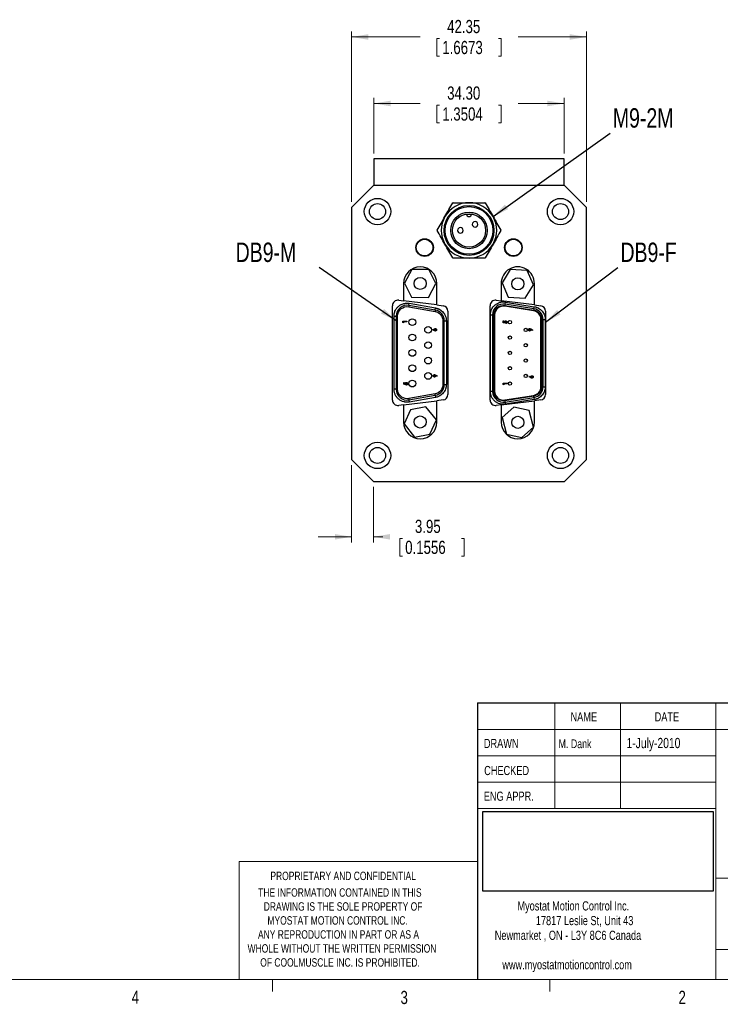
# Model space of a CAD drawing. Header units: millimetres. Extents: x 11 to 421, y 5 to 275.
# Tile 8 of 10: x 220 to 347, y 5 to 183. Entities that reach past the tile are written whole.
import ezdxf

# ---------------------------------------------------------------- set-up
doc = ezdxf.new("R2010")
doc.units = ezdxf.units.MM
doc.header["$PDSIZE"] = -1
doc.styles.add('SLDTEXTSTYLE0', font='TXT', dxfattribs={"width": 0.75})
doc.dimstyles.new('SLDDIMSTYLE0', dxfattribs={"dimtxt": 2.38125, "dimasz": 3, "dimexe": 0, "dimexo": 0.0625, "dimgap": 0.595313, "dimtad": 0, "dimrnd": 1e-09, "dimzin": 12, "dimdsep": 46, "dimtxsty": 'SLDTEXTSTYLE0', "dimsah": 1, "dimcen": 0.09, "dimadec": 0, "dimazin": 0, "dimtfac": 1, "dimtofl": 0, "dimtmove": 0, "dimatfit": 3, "dimfxl": 1, "dimtolj": 1, "dimtzin": 12, "dimarcsym": 0})
doc.dimstyles.new('SLDDIMSTYLE1', dxfattribs={"dimtxt": 2.38125, "dimasz": 3, "dimexe": 0, "dimexo": 0.0625, "dimgap": 0.595313, "dimtad": 0, "dimrnd": 1e-09, "dimzin": 4, "dimdsep": 46, "dimtxsty": 'SLDTEXTSTYLE0', "dimsah": 1, "dimcen": 0.09, "dimadec": 0, "dimazin": 0, "dimtfac": 1, "dimtofl": 0, "dimtmove": 0, "dimatfit": 3, "dimfxl": 1, "dimtolj": 1, "dimtzin": 12, "dimarcsym": 0})
doc.dimstyles.new('SLDDIMSTYLE2', dxfattribs={"dimtxt": 2.38125, "dimasz": 3, "dimexe": 0, "dimexo": 0.0625, "dimgap": 0.595313, "dimtad": 0, "dimrnd": 1e-09, "dimzin": 12, "dimdsep": 46, "dimtxsty": 'SLDTEXTSTYLE0', "dimsah": 1, "dimcen": 0.09, "dimadec": 0, "dimazin": 0, "dimtfac": 1, "dimtofl": 0, "dimtmove": 0, "dimatfit": 3, "dimfxl": 1, "dimtolj": 1, "dimtzin": 12, "dimarcsym": 0})
doc.dimstyles.new('SLDDIMSTYLE3', dxfattribs={"dimtxt": 0, "dimasz": 3, "dimexe": 0, "dimexo": 0.0625, "dimgap": 0, "dimtad": 0, "dimtih": 1, "dimtoh": 1, "dimdec": 0, "dimrnd": 1e-09, "dimzin": 0, "dimdsep": 46, "dimtxsty": 'Standard', "dimsah": 1, "dimcen": 0.09, "dimadec": 0, "dimazin": 0, "dimtfac": 3, "dimtdec": 0, "dimtofl": 0, "dimtmove": 0, "dimatfit": 3, "dimfxl": 1, "dimtolj": 1, "dimtzin": 0, "dimarcsym": 0})
picture_1 = doc.add_image_def('image1.bmp', size_in_pixel=(895, 310))

# ---------------------------------------------------------------- blocks, each defined once
blk = doc.blocks.new('SW_NOTE_0')
at = {"color": 0, "linetype": 'Continuous', "lineweight": 0, "char_height": 1.651, "attachment_point": 1, "style": 'SLDTEXTSTYLE0'}
for s, insert in [('Myostat Motion Control Inc.', (0, 2.13)), ('17817 Leslie St, Unit 43', (3.32, -0.52)), ('Newmarket , ON - L3Y 8C6 Canada', (-4.09, -3.17)), ('www.myostatmotioncontrol.com', (-2.73, -8.48))]:
    blk.add_mtext(s, dxfattribs=dict(at, insert=insert))
blk = doc.blocks.new('SW_NOTE_1')
at = {"color": 0, "linetype": 'Continuous', "lineweight": 0, "char_height": 1.524, "attachment_point": 1, "style": 'SLDTEXTSTYLE0'}
for s, insert in [('THE INFORMATION CONTAINED IN THIS', (0, 1.96)), ('DRAWING IS THE SOLE PROPERTY OF', (1, -0.56)), ('MYOSTAT MOTION CONTROL INC. ', (1.67, -3.08)), ('ANY REPRODUCTION IN PART OR AS A', (-0.04, -5.61)), ('WHOLE WITHOUT THE WRITTEN PERMISSION', (-1.91, -8.13)), ('OF COOLMUSCLE INC. IS PROHIBITED.', (0.37, -10.66))]:
    blk.add_mtext(s, dxfattribs=dict(at, insert=insert))
blk = doc.blocks.new('*D8')
at = {"color": 7, "linetype": 'Continuous', "lineweight": 0}
for p, q in [((280.2, 102.78), (280.2, 88.83)), ((284.15, 98.83), (284.15, 88.83)), ((280.2, 89.83), (274.2, 89.83)), ((284.15, 89.83), (285.86, 89.83)), ((288.9, 89.55), (288.9, 86.33)), ((288.9, 89.55), (289.38, 89.55)), ((300.5, 89.55), (300.02, 89.55)), ((300.5, 89.55), (300.5, 86.33)), ((288.9, 86.33), (289.38, 86.33)), ((300.5, 86.33), (300.02, 86.33))]:
    blk.add_line(p, q, dxfattribs=at)
for points in [[(280.2, 89.83), (277.2, 90.33), (277.2, 89.33)], [(284.15, 89.83), (287.15, 89.33), (287.15, 90.33)]]:
    blk.add_solid(points, dxfattribs=at)
at = {"color": 7, "linetype": 'Continuous', "lineweight": 0, "char_height": 2.381, "attachment_point": 1, "style": 'SLDTEXTSTYLE0'}
for s, insert in [('3.95', (291.62, 92.9)), ('0.1556', (289.86, 89.12))]:
    blk.add_mtext(s, dxfattribs=dict(at, insert=insert))
blk = doc.blocks.new('*D9')
at = {"color": 7, "linetype": 'Continuous', "lineweight": 0}
for p, q in [((284.22, 159), (284.22, 169)), ((318.52, 159), (318.52, 169)), ((284.22, 168), (292.55, 168)), ((295.59, 167.72), (295.59, 164.51)), ((295.59, 167.72), (296.07, 167.72)), ((307.19, 167.72), (306.71, 167.72)), ((307.19, 167.72), (307.19, 164.51)), ((318.52, 168), (310.23, 168)), ((295.59, 164.51), (296.07, 164.51)), ((307.19, 164.51), (306.71, 164.51))]:
    blk.add_line(p, q, dxfattribs=at)
for points in [[(284.22, 168), (287.22, 167.5), (287.22, 168.5)], [(318.52, 168), (315.52, 168.5), (315.52, 167.5)]]:
    blk.add_solid(points, dxfattribs=at)
at = {"color": 7, "linetype": 'Continuous', "lineweight": 0, "char_height": 2.381, "attachment_point": 1, "style": 'SLDTEXTSTYLE0'}
for s, insert in [('34.30', (297.43, 171.07)), ('1.3504', (296.55, 167.29))]:
    blk.add_mtext(s, dxfattribs=dict(at, insert=insert))
blk = doc.blocks.new('*D10')
at = {"color": 7, "linetype": 'Continuous', "lineweight": 0}
for p, q in [((280.2, 150.23), (280.2, 181)), ((280.2, 180), (292.55, 180)), ((295.59, 179.72), (295.59, 176.51)), ((295.59, 179.72), (296.07, 179.72)), ((307.19, 179.72), (306.71, 179.72)), ((307.19, 179.72), (307.19, 176.51)), ((322.54, 180), (310.23, 180)), ((322.54, 150.23), (322.54, 181)), ((295.59, 176.51), (296.07, 176.51)), ((307.19, 176.51), (306.71, 176.51))]:
    blk.add_line(p, q, dxfattribs=at)
for points in [[(280.2, 180), (283.2, 179.5), (283.2, 180.5)], [(322.54, 180), (319.54, 180.5), (319.54, 179.5)]]:
    blk.add_solid(points, dxfattribs=at)
at = {"color": 7, "linetype": 'Continuous', "lineweight": 0, "char_height": 2.381, "attachment_point": 1, "style": 'SLDTEXTSTYLE0'}
for s, insert in [('42.35', (297.43, 183.07)), ('1.6673', (296.55, 179.29))]:
    blk.add_mtext(s, dxfattribs=dict(at, insert=insert))

msp = doc.modelspace()

# ---------------------------------------------------------------- linework, layer by layer
at = {"color": 7, "linetype": 'Continuous', "lineweight": 30}
for p, q in [((318.52, 158.004), (284.22, 158.004)), ((284.22, 158.004), (284.22, 153.179)), ((318.52, 153.179), (318.52, 158.004)), ((284.148, 153.179), (280.196, 149.227)), ((318.593, 153.179), (284.148, 153.179)), ((322.545, 149.227), (318.593, 153.179)), ((280.196, 149.227), (280.196, 103.782)), ((322.545, 103.782), (322.545, 149.227)), ((291.055, 138.056), (289.764, 135.564)), ((294.125, 138.032), (291.055, 138.056)), ((295.377, 135.521), (294.125, 138.032)), ((308.82, 138.072), (307.371, 135.668)), ((311.881, 137.851), (308.82, 138.072)), ((312.97, 135.264), (311.881, 137.851)), ((289.57, 135.504), (289.57, 132.405)), ((289.764, 135.564), (291.016, 133.053)), ((294.085, 133.029), (295.377, 135.521)), ((295.57, 131.655), (295.57, 135.504)), ((307.17, 135.504), (307.17, 132.405)), ((307.371, 135.668), (308.46, 133.081)), ((311.521, 132.86), (312.97, 135.264)), ((313.17, 131.655), (313.17, 135.504)), ((287.57, 114.507), (287.57, 131.522)), ((288.694, 132.514), (289.57, 132.405)), ((295.57, 131.655), (289.57, 132.405)), ((290.535, 131.574), (290.491, 131.324)), ((290.535, 131.574), (290.602, 131.95)), ((295.285, 130.736), (290.535, 131.574)), ((290.602, 131.95), (295.351, 131.111)), ((291.016, 133.053), (294.085, 133.029)), ((295.57, 131.655), (296.694, 131.514)), ((305.17, 114.507), (305.17, 131.522)), ((306.294, 132.514), (307.17, 132.405)), ((313.17, 131.655), (307.17, 132.405)), ((307.878, 131.804), (307.837, 131.553)), ((307.837, 131.553), (313.044, 130.715)), ((307.878, 131.804), (307.938, 132.18)), ((313.085, 130.966), (307.878, 131.804)), ((307.938, 132.18), (313.145, 131.342)), ((308.46, 133.081), (311.521, 132.86)), ((313.17, 131.655), (314.294, 131.514)), ((290.491, 131.324), (295.241, 130.486)), ((295.285, 130.736), (295.241, 130.486)), ((295.285, 130.736), (295.351, 131.111)), ((297.57, 130.522), (297.57, 115.507)), ((305.23, 129.873), (305.611, 129.873)), ((305.23, 116.066), (305.23, 129.873)), ((305.611, 129.873), (305.611, 116.066)), ((305.865, 129.873), (305.611, 129.873)), ((305.865, 116.066), (305.865, 129.873)), ((305.992, 129.873), (305.992, 116.066)), ((313.024, 130.59), (307.817, 131.428)), ((313.085, 130.966), (313.044, 130.715)), ((313.085, 130.966), (313.145, 131.342)), ((315.17, 130.522), (315.17, 115.507)), ((287.859, 129.648), (288.24, 129.648)), ((287.859, 116.443), (287.859, 129.648)), ((288.24, 129.648), (288.24, 116.443)), ((288.494, 129.648), (288.24, 129.648)), ((288.494, 116.443), (288.494, 129.648)), ((289.431, 128.517), (289.431, 128.713)), ((289.431, 128.713), (290.139, 128.713)), ((289.549, 128.441), (289.431, 128.517)), ((290.139, 128.586), (289.549, 128.586)), ((289.549, 128.586), (289.549, 128.441)), ((290.139, 128.713), (290.139, 128.586)), ((296.647, 128.81), (296.647, 117.281)), ((296.901, 128.81), (296.647, 128.81)), ((296.901, 117.281), (296.901, 128.81)), ((296.901, 128.81), (297.282, 128.81)), ((297.282, 128.81), (297.282, 117.281)), ((307.512, 128.441), (307.512, 128.765)), ((307.512, 128.765), (307.63, 128.765)), ((307.907, 128.357), (307.512, 128.441)), ((307.63, 128.765), (307.63, 128.542)), ((307.63, 128.542), (307.765, 128.514)), ((307.932, 128.464), (307.907, 128.357)), ((308.051, 128.299), (308.051, 128.445)), ((314.349, 116.904), (314.349, 129.035)), ((314.476, 129.035), (314.476, 116.904)), ((314.73, 129.035), (314.476, 129.035)), ((314.73, 116.904), (314.73, 129.035)), ((314.73, 129.035), (315.111, 129.035)), ((315.111, 129.035), (315.111, 116.904)), ((294.785, 127.187), (294.842, 127.299)), ((295.139, 127.007), (294.785, 127.187)), ((294.842, 127.299), (295.085, 127.176)), ((312.491, 127.339), (312.848, 127.158)), ((312.79, 127.045), (312.546, 127.169)), ((312.848, 127.158), (312.79, 127.045)), ((295.293, 119.032), (295.647, 118.852)), ((289.588, 117.342), (289.588, 117.664)), ((289.588, 117.664), (289.706, 117.664)), ((289.981, 117.259), (289.588, 117.342)), ((289.706, 117.664), (289.706, 117.443)), ((289.706, 117.443), (289.84, 117.415)), ((290.005, 117.366), (289.981, 117.259)), ((290.123, 117.201), (290.123, 117.347)), ((295.59, 118.739), (295.348, 118.863)), ((295.647, 118.852), (295.59, 118.739)), ((296.901, 117.281), (296.647, 117.281)), ((296.901, 117.281), (297.282, 117.281)), ((307.512, 117.329), (307.512, 117.527)), ((307.512, 117.527), (308.224, 117.527)), ((307.63, 117.253), (307.512, 117.329)), ((308.224, 117.399), (307.63, 117.399)), ((307.63, 117.399), (307.63, 117.253)), ((308.224, 117.527), (308.224, 117.399)), ((312.199, 118.682), (312.256, 118.796)), ((312.554, 118.501), (312.199, 118.682)), ((312.256, 118.796), (312.5, 118.671)), ((288.24, 116.443), (287.859, 116.443)), ((288.24, 116.443), (288.494, 116.443)), ((295.241, 115.605), (290.491, 114.767)), ((295.285, 115.355), (295.241, 115.605)), ((305.611, 116.066), (305.23, 116.066)), ((305.611, 116.066), (305.865, 116.066)), ((314.73, 116.904), (314.476, 116.904)), ((314.73, 116.904), (315.111, 116.904)), ((289.57, 113.624), (295.57, 114.374)), ((290.491, 114.767), (290.535, 114.517)), ((290.535, 114.517), (295.285, 115.355)), ((290.535, 114.517), (290.602, 114.142)), ((295.351, 114.98), (290.602, 114.142)), ((295.285, 115.355), (295.351, 114.98)), ((296.694, 114.514), (295.57, 114.374)), ((295.57, 110.514), (295.57, 114.374)), ((307.17, 113.624), (313.17, 114.374)), ((307.817, 114.511), (313.024, 115.35)), ((313.044, 115.224), (307.837, 114.386)), ((307.837, 114.386), (307.878, 114.135)), ((307.878, 114.135), (313.085, 114.973)), ((307.878, 114.135), (307.938, 113.759)), ((313.145, 114.597), (307.938, 113.759)), ((313.085, 114.973), (313.044, 115.224)), ((313.085, 114.973), (313.145, 114.597)), ((314.294, 114.514), (313.17, 114.374)), ((313.17, 110.514), (313.17, 114.374)), ((289.57, 113.624), (288.694, 113.514)), ((289.57, 113.624), (289.57, 110.514)), ((290.826, 112.747), (289.657, 110.196)), ((293.576, 113.306), (290.826, 112.747)), ((295.484, 110.902), (293.576, 113.306)), ((307.17, 113.624), (306.294, 113.514)), ((307.17, 113.624), (307.17, 110.514)), ((309.468, 113.19), (307.364, 111.332)), ((312.208, 112.585), (309.468, 113.19)), ((312.977, 109.613), (312.208, 112.585)), ((289.657, 110.196), (291.565, 107.792)), ((294.315, 108.35), (295.484, 110.902)), ((307.364, 111.332), (308.132, 108.361)), ((308.132, 108.361), (310.873, 107.755)), ((310.873, 107.755), (312.977, 109.613)), ((291.565, 107.792), (294.315, 108.35)), ((280.196, 103.782), (284.148, 99.83)), ((318.593, 99.83), (322.545, 103.782)), ((284.148, 99.83), (318.593, 99.83)), ((302.919, 59.853), (415.957, 59.853)), ((302.919, 59.853), (302.919, 9.959))]:
    msp.add_line(p, q, dxfattribs=at)
at = {"color": 7, "linetype": 'Continuous', "lineweight": 0}
for p, q in [((316.817, 59.853), (316.817, 40.803)), ((328.717, 59.853), (328.717, 40.803)), ((345.885, 59.853), (345.885, 9.959)), ((302.919, 55.091), (415.957, 55.091)), ((302.919, 50.328), (345.885, 50.328)), ((302.919, 45.566), (345.885, 45.566)), ((345.885, 40.803), (302.919, 40.803)), ((259.953, 31.278), (259.953, 9.959)), ((302.919, 31.278), (259.953, 31.278)), ((345.885, 28.243), (415.957, 28.243)), ((345.885, 15.366), (415.957, 15.366)), ((415.957, 9.959), (15.907, 9.959)), ((265.932, 9.959), (265.932, 7.805)), ((315.938, 9.959), (315.938, 7.805))]:
    msp.add_line(p, q, dxfattribs=at)
at = {"color": 7, "linetype": 'Continuous', "lineweight": 30}
for centre, radius in [((284.87, 148.504), 2.375), ((284.87, 148.504), 1.45), ((301.37, 145.104), 4.5), ((301.37, 145.104), 4.3), ((317.87, 148.504), 2.375), ((317.87, 148.504), 1.45), ((301.37, 145.104), 3.3), ((301.37, 145.104), 3), ((293.37, 142.004), 1.587), ((293.37, 142.004), 1.5), ((309.37, 142.004), 1.588), ((309.37, 142.004), 1.5), ((292.57, 135.543), 1.092), ((310.17, 135.466), 1.092), ((291.148, 128.545), 0.61), ((308.748, 128.545), 0.305), ((291.148, 125.776), 0.61), ((293.993, 127.161), 0.61), ((311.593, 127.161), 0.305), ((293.993, 124.392), 0.61), ((308.748, 125.776), 0.305), ((311.593, 124.392), 0.305), ((291.148, 123.008), 0.61), ((308.748, 123.008), 0.305), ((291.148, 120.239), 0.61), ((293.993, 121.623), 0.61), ((311.593, 121.623), 0.305), ((293.993, 118.855), 0.61), ((308.748, 120.239), 0.305), ((311.593, 118.855), 0.305), ((291.148, 117.47), 0.61), ((308.748, 117.47), 0.305), ((292.57, 110.549), 1.092), ((310.17, 110.473), 1.092), ((284.87, 104.504), 2.375), ((317.87, 104.504), 2.375), ((284.87, 104.504), 1.45), ((317.87, 104.504), 1.45)]:
    msp.add_circle(centre, radius, dxfattribs=at)
for centre, radius, start, end in [((301.37, 145.104), 5, 90, 150), ((301.37, 145.104), 5.75, 119.59185, 120.40815), ((301.37, 145.104), 5, 30, 90), ((301.37, 145.104), 5.75, 59.59185, 60.40815), ((301.37, 145.104), 5, 150, 210), ((301.37, 148.104), 0.5, 195.30094, 270), ((301.37, 148.104), 0.5, 270, 344.69906), ((301.37, 145.104), 5, 330, 30), ((302.46, 146.194), 0.5, 90, 270), ((302.46, 146.194), 0.5, 270, 90), ((301.37, 145.104), 5.75, 179.59185, 180.40815), ((299.82, 145.104), 0.5, 90, 270), ((299.82, 145.104), 0.5, 270, 90), ((301.37, 145.104), 5.75, 359.59185, 0.40815), ((301.37, 145.104), 5, 210, 270), ((301.37, 145.104), 5, 270, 330), ((301.37, 145.104), 5.75, 239.59185, 240.40815), ((301.37, 145.104), 5.75, 299.59185, 300.40815), ((292.57, 135.504), 3, 0, 180), ((310.17, 135.535), 3, 359.41227, 180.58773), ((288.57, 131.522), 1, 82.87498, 180), ((290.195, 129.648), 1.956, 79.99202, 180), ((296.57, 130.522), 1, 0, 82.87498), ((306.17, 131.522), 1, 82.87498, 180), ((307.567, 129.873), 1.956, 80.85523, 180), ((307.567, 129.873), 1.575, 80.85523, 180), ((314.17, 130.522), 1, 0, 82.87498), ((294.945, 128.81), 1.956, 0, 79.99202), ((312.774, 129.035), 1.575, 0, 80.85523), ((312.774, 129.035), 1.956, 0, 80.85523), ((294.945, 117.281), 1.956, 280.00798, 0), ((290.195, 116.443), 1.956, 180, 280.00798), ((296.57, 115.507), 1, 277.12502, 0), ((307.567, 116.066), 1.956, 180, 279.14477), ((307.567, 116.066), 1.575, 180, 279.14477), ((312.774, 116.904), 1.575, 279.14477, 0), ((312.774, 116.904), 1.956, 279.14477, 0), ((314.17, 115.507), 1, 277.12502, 360), ((288.57, 114.507), 1, 180, 277.12502), ((306.17, 114.507), 1, 180, 277.12502), ((292.57, 110.514), 3, 180, 0), ((310.17, 110.514), 3, 180, 0)]:
    msp.add_arc(centre, radius, start, end, dxfattribs=at)
for points in [[(297.04, 147.604), (297.524, 148.443), (297.996, 149.26), (298.46, 150.063)], [(298.531, 150.104), (299.459, 150.104), (300.402, 150.104), (301.37, 150.104)], [(301.37, 150.104), (302.339, 150.104), (303.282, 150.104), (304.21, 150.104)], [(304.281, 150.063), (304.745, 149.26), (305.216, 148.443), (305.7, 147.604)], [(295.62, 145.145), (296.085, 145.949), (296.556, 146.766), (297.04, 147.604)], [(300.772, 148.044), (300.796, 148.049), (300.849, 148.04), (300.881, 147.997), (300.888, 147.972)], [(305.7, 147.604), (306.185, 146.766), (306.656, 145.949), (307.12, 145.145)], [(297.04, 142.604), (296.556, 143.443), (296.085, 144.26), (295.62, 145.063)], [(307.12, 145.063), (306.656, 144.26), (306.185, 143.443), (305.7, 142.604)], [(298.46, 140.145), (297.996, 140.949), (297.524, 141.766), (297.04, 142.604)], [(305.7, 142.604), (305.216, 141.766), (304.745, 140.949), (304.281, 140.145)], [(301.37, 140.104), (300.402, 140.104), (299.459, 140.104), (298.531, 140.104)], [(304.21, 140.104), (303.282, 140.104), (302.339, 140.104), (301.37, 140.104)], [(307.567, 132.21), (307.629, 132.208), (307.753, 132.206), (307.877, 132.189), (307.938, 132.18)], [(290.491, 114.767), (290.394, 114.75), (290.295, 114.741), (290.195, 114.741)], [(307.837, 114.386), (307.748, 114.372), (307.657, 114.364), (307.567, 114.364)]]:
    msp.add_open_spline(points, degree=3, dxfattribs=at)
for points, knots in [([(300.888, 147.972), (300.888, 147.972), (300.913, 147.978), (301.001, 147.993), (301.061, 148.002), (301.176, 148.014), (301.225, 148.017), (301.306, 148.02), (301.338, 148.021), (301.417, 148.021), (301.463, 148.02), (301.58, 148.013), (301.646, 148.006), (301.786, 147.987), (301.841, 147.975), (301.852, 147.973), (301.853, 147.972), (301.853, 147.972)], [0, 0, 0, 0, 0.03258322, 0.03258322, 0.061954, 0.061954, 0.08031074, 0.08031074, 0.0917837, 0.0917837, 0.10856751, 0.10856751, 0.1354216, 0.1354216, 0.17838815, 0.17838815, 0.18356741, 0.18356741, 0.18356741, 0.18356741]), ([(301.969, 148.044), (301.944, 148.049), (301.918, 148.044), (301.875, 148.018), (301.859, 147.997), (301.853, 147.972)], [0, 0, 0, 0, 0.5, 0.5, 1, 1, 1, 1]), ([(287.859, 129.648), (287.86, 129.698), (287.861, 129.796), (287.876, 129.942), (287.898, 130.087), (287.93, 130.229), (287.971, 130.37), (288.058, 130.612), (288.228, 130.941), (288.532, 131.312), (288.903, 131.616), (289.275, 131.808), (289.612, 131.918), (289.902, 131.975), (290.097, 131.982), (290.195, 131.985)], [0, 0, 0, 0, 0.040319, 0.0803118, 0.1201364, 0.1599526, 0.1999204, 0.2401978, 0.3700546, 0.5000576, 0.6299144, 0.7599174, 0.8400618, 0.9196625, 1, 1, 1, 1]), ([(290.195, 131.985), (290.241, 131.984), (290.331, 131.983), (290.467, 131.971), (290.557, 131.957), (290.602, 131.95)], [0, 0, 0, 0, 0.333518, 0.666482, 1, 1, 1, 1]), ([(305.23, 129.873), (305.231, 129.922), (305.233, 130.02), (305.247, 130.167), (305.27, 130.311), (305.302, 130.454), (305.343, 130.595), (305.43, 130.837), (305.599, 131.165), (305.903, 131.536), (306.274, 131.84), (306.646, 132.032), (306.984, 132.142), (307.273, 132.199), (307.469, 132.206), (307.567, 132.21)], [0, 0, 0, 0, 0.04031898, 0.08031184, 0.12013645, 0.15995264, 0.19992038, 0.24019782, 0.37005464, 0.50005756, 0.62991444, 0.75991742, 0.84006177, 0.9196625, 1, 1, 1, 1]), ([(305.865, 129.873), (305.865, 130.371), (306.084, 130.845), (306.843, 131.492), (307.345, 131.632), (307.837, 131.553)], [0, 0, 0, 0, 0.5, 0.5, 1, 1, 1, 1]), ([(288.494, 129.648), (288.494, 130.151), (288.716, 130.629), (289.487, 131.275), (289.996, 131.412), (290.491, 131.324)], [0, 0, 0, 0, 0.5, 0.5, 1, 1, 1, 1]), ([(295.241, 130.486), (295.635, 130.416), (295.992, 130.21), (296.506, 129.597), (296.647, 129.21), (296.647, 128.81)], [0, 0, 0, 0, 0.5, 0.5, 1, 1, 1, 1]), ([(295.351, 131.111), (295.403, 131.101), (295.507, 131.081), (295.659, 131.037), (295.807, 130.984), (295.952, 130.921), (296.17, 130.808), (296.446, 130.618), (296.745, 130.32), (296.987, 129.974), (297.14, 129.637), (297.228, 129.334), (297.274, 129.074), (297.279, 128.898), (297.282, 128.81)], [0, 0, 0, 0, 0.0487127, 0.0970775, 0.1453163, 0.1936528, 0.2423092, 0.3710949, 0.5000395, 0.6288252, 0.75777, 0.8385776, 0.9189756, 1, 1, 1, 1]), ([(313.044, 130.715), (313.444, 130.651), (313.807, 130.446), (314.332, 129.83), (314.476, 129.439), (314.476, 129.035)], [0, 0, 0, 0, 0.5, 0.5, 1, 1, 1, 1]), ([(313.145, 131.342), (313.198, 131.332), (313.303, 131.313), (313.457, 131.271), (313.607, 131.22), (313.754, 131.158), (313.976, 131.046), (314.257, 130.858), (314.562, 130.558), (314.809, 130.21), (314.966, 129.87), (315.055, 129.564), (315.102, 129.301), (315.108, 129.124), (315.111, 129.035)], [0, 0, 0, 0, 0.0486821, 0.0970101, 0.1452101, 0.1935102, 0.2421372, 0.3710104, 0.5000403, 0.6289136, 0.7579436, 0.8386985, 0.9190318, 1, 1, 1, 1]), ([(307.758, 128.558), (307.758, 128.566), (307.759, 128.581), (307.762, 128.603), (307.767, 128.623), (307.774, 128.643), (307.784, 128.662), (307.795, 128.68), (307.809, 128.697), (307.824, 128.713), (307.841, 128.727), (307.86, 128.74), (307.879, 128.751), (307.9, 128.759), (307.922, 128.766), (307.945, 128.771), (307.969, 128.774), (307.986, 128.774), (307.994, 128.774)], [0, 0, 0, 0, 0.0634005, 0.1249764, 0.1844922, 0.2434736, 0.3022637, 0.3613836, 0.4214818, 0.4834545, 0.5459361, 0.6081427, 0.6698203, 0.7323323, 0.7960922, 0.8616427, 0.9294352, 1, 1, 1, 1]), ([(307.765, 128.514), (307.764, 128.518), (307.762, 128.525), (307.76, 128.537), (307.758, 128.548), (307.758, 128.555), (307.758, 128.558)], [0, 0, 0, 0, 0.2636542, 0.5199803, 0.7671028, 1, 1, 1, 1]), ([(307.999, 128.646), (307.995, 128.646), (307.987, 128.646), (307.975, 128.645), (307.964, 128.642), (307.954, 128.639), (307.944, 128.635), (307.935, 128.63), (307.926, 128.625), (307.918, 128.618), (307.91, 128.611), (307.904, 128.603), (307.898, 128.595), (307.894, 128.586), (307.89, 128.577), (307.888, 128.568), (307.886, 128.558), (307.886, 128.552), (307.886, 128.548)], [0, 0, 0, 0, 0.0728906, 0.1418833, 0.2092821, 0.2746226, 0.3384392, 0.4013049, 0.4650062, 0.5283201, 0.5907403, 0.6509809, 0.7096903, 0.7672118, 0.824188, 0.8817668, 0.9399547, 1, 1, 1, 1]), ([(307.886, 128.548), (307.886, 128.545), (307.886, 128.538), (307.889, 128.527), (307.892, 128.516), (307.897, 128.506), (307.904, 128.495), (307.912, 128.485), (307.921, 128.474), (307.928, 128.468), (307.932, 128.464)], [0, 0, 0, 0, 0.1103603, 0.2211858, 0.3343638, 0.4529766, 0.5772343, 0.7088043, 0.8493551, 1, 1, 1, 1]), ([(307.994, 128.774), (308.003, 128.774), (308.02, 128.773), (308.044, 128.77), (308.068, 128.765), (308.091, 128.757), (308.112, 128.747), (308.133, 128.735), (308.153, 128.721), (308.171, 128.705), (308.188, 128.687), (308.202, 128.669), (308.215, 128.649), (308.225, 128.628), (308.233, 128.606), (308.238, 128.584), (308.242, 128.56), (308.242, 128.544), (308.242, 128.536)], [0, 0, 0, 0, 0.0667554, 0.1317279, 0.1948101, 0.2568986, 0.3187509, 0.3803513, 0.4433244, 0.5074627, 0.5715057, 0.6333613, 0.6939415, 0.7539288, 0.8138015, 0.8745236, 0.936222, 1, 1, 1, 1]), ([(308.114, 128.543), (308.114, 128.547), (308.114, 128.554), (308.113, 128.564), (308.11, 128.574), (308.106, 128.583), (308.102, 128.592), (308.096, 128.6), (308.09, 128.609), (308.082, 128.616), (308.074, 128.623), (308.065, 128.629), (308.055, 128.635), (308.045, 128.639), (308.034, 128.642), (308.023, 128.645), (308.011, 128.646), (308.003, 128.646), (307.999, 128.646)], [0, 0, 0, 0, 0.0611793, 0.1203714, 0.1784417, 0.2359341, 0.2942679, 0.3526543, 0.4131221, 0.4755858, 0.5389001, 0.601869, 0.6643327, 0.727647, 0.7924087, 0.8591195, 0.9281351, 1, 1, 1, 1]), ([(308.051, 128.445), (308.056, 128.448), (308.065, 128.453), (308.078, 128.463), (308.089, 128.474), (308.099, 128.486), (308.106, 128.5), (308.111, 128.513), (308.114, 128.528), (308.114, 128.538), (308.114, 128.543)], [0, 0, 0, 0, 0.1381138, 0.2684084, 0.3941909, 0.5170923, 0.6374932, 0.7570042, 0.8772941, 1, 1, 1, 1]), ([(308.242, 128.536), (308.242, 128.529), (308.242, 128.514), (308.24, 128.493), (308.236, 128.473), (308.23, 128.453), (308.223, 128.434), (308.214, 128.416), (308.203, 128.399), (308.191, 128.383), (308.178, 128.367), (308.163, 128.353), (308.147, 128.341), (308.13, 128.33), (308.112, 128.32), (308.093, 128.311), (308.072, 128.304), (308.058, 128.301), (308.051, 128.299)], [0, 0, 0, 0, 0.0659348, 0.1300373, 0.1923621, 0.2538195, 0.3141994, 0.3746699, 0.4351541, 0.4964787, 0.5578093, 0.6190309, 0.6796912, 0.7409613, 0.8033753, 0.8668177, 0.932318, 1, 1, 1, 1]), ([(295.085, 127.176), (295.085, 127.183), (295.085, 127.198), (295.088, 127.219), (295.093, 127.239), (295.1, 127.258), (295.11, 127.277), (295.121, 127.295), (295.134, 127.311), (295.149, 127.327), (295.165, 127.342), (295.183, 127.355), (295.202, 127.366), (295.221, 127.374), (295.242, 127.381), (295.263, 127.386), (295.286, 127.389), (295.301, 127.389), (295.309, 127.389)], [0, 0, 0, 0, 0.0633288, 0.1247364, 0.1849157, 0.2443004, 0.3038256, 0.364353, 0.4260731, 0.4897209, 0.5537559, 0.6164581, 0.6783189, 0.7403009, 0.8026563, 0.8667321, 0.9321567, 1, 1, 1, 1]), ([(295.308, 126.954), (295.303, 126.954), (295.291, 126.954), (295.275, 126.956), (295.258, 126.959), (295.244, 126.962), (295.232, 126.966), (295.222, 126.969), (295.211, 126.974), (295.199, 126.979), (295.185, 126.985), (295.171, 126.992), (295.155, 126.999), (295.144, 127.004), (295.139, 127.007)], [0, 0, 0, 0, 0.0925378, 0.1855908, 0.2795525, 0.3756023, 0.4276167, 0.4871169, 0.5541989, 0.628624, 0.7096876, 0.7991807, 0.8953573, 1, 1, 1, 1]), ([(295.203, 127.17), (295.203, 127.176), (295.204, 127.189), (295.209, 127.206), (295.218, 127.222), (295.231, 127.236), (295.246, 127.248), (295.263, 127.256), (295.282, 127.261), (295.295, 127.262), (295.302, 127.262)], [0, 0, 0, 0, 0.126068, 0.2467009, 0.3650225, 0.4891426, 0.6141509, 0.7377748, 0.8645963, 1, 1, 1, 1]), ([(295.302, 127.081), (295.295, 127.081), (295.282, 127.082), (295.263, 127.086), (295.246, 127.095), (295.231, 127.106), (295.218, 127.119), (295.209, 127.135), (295.204, 127.152), (295.203, 127.164), (295.203, 127.17)], [0, 0, 0, 0, 0.1378555, 0.2670445, 0.3921342, 0.5183261, 0.6426376, 0.7598569, 0.8772819, 1, 1, 1, 1]), ([(295.302, 127.262), (295.309, 127.262), (295.322, 127.261), (295.342, 127.256), (295.359, 127.248), (295.374, 127.236), (295.387, 127.222), (295.396, 127.206), (295.401, 127.188), (295.402, 127.176), (295.402, 127.17)], [0, 0, 0, 0, 0.1378184, 0.2665701, 0.3923614, 0.519475, 0.6439475, 0.7623994, 0.8788478, 1, 1, 1, 1]), ([(295.402, 127.17), (295.402, 127.164), (295.401, 127.153), (295.396, 127.136), (295.386, 127.121), (295.374, 127.107), (295.359, 127.095), (295.341, 127.087), (295.322, 127.082), (295.309, 127.081), (295.302, 127.081)], [0, 0, 0, 0, 0.1165653, 0.2307325, 0.3491875, 0.4756652, 0.6050744, 0.7329715, 0.862715, 1, 1, 1, 1]), ([(295.53, 127.173), (295.529, 127.165), (295.529, 127.15), (295.526, 127.128), (295.52, 127.107), (295.513, 127.086), (295.504, 127.067), (295.492, 127.049), (295.478, 127.032), (295.463, 127.016), (295.445, 127.002), (295.428, 126.989), (295.409, 126.978), (295.39, 126.969), (295.371, 126.962), (295.35, 126.957), (295.329, 126.954), (295.315, 126.954), (295.308, 126.954)], [0, 0, 0, 0, 0.0664859, 0.1307356, 0.1932868, 0.2552914, 0.3165376, 0.3788667, 0.4418772, 0.5071175, 0.5722714, 0.6354271, 0.6968173, 0.7573566, 0.8172651, 0.8771343, 0.9380198, 1, 1, 1, 1]), ([(295.309, 127.389), (295.317, 127.389), (295.332, 127.389), (295.353, 127.386), (295.374, 127.381), (295.394, 127.374), (295.414, 127.365), (295.432, 127.354), (295.449, 127.341), (295.466, 127.326), (295.481, 127.31), (295.494, 127.293), (295.505, 127.275), (295.514, 127.256), (295.521, 127.236), (295.526, 127.216), (295.529, 127.194), (295.529, 127.18), (295.53, 127.173)], [0, 0, 0, 0, 0.0656209, 0.1297044, 0.1920084, 0.2531654, 0.31459, 0.3765328, 0.4392867, 0.5037985, 0.568284, 0.6306289, 0.6915128, 0.7519976, 0.8123769, 0.8735769, 0.9360267, 1, 1, 1, 1]), ([(312.099, 127.173), (312.099, 127.18), (312.099, 127.196), (312.102, 127.218), (312.108, 127.239), (312.115, 127.259), (312.125, 127.279), (312.136, 127.297), (312.15, 127.314), (312.166, 127.33), (312.183, 127.345), (312.201, 127.358), (312.219, 127.369), (312.239, 127.378), (312.258, 127.385), (312.279, 127.389), (312.3, 127.393), (312.314, 127.393), (312.322, 127.393)], [0, 0, 0, 0, 0.0664266, 0.130619, 0.1931144, 0.254924, 0.3162977, 0.3785712, 0.4415255, 0.5067076, 0.5714919, 0.6345913, 0.69628, 0.7567654, 0.8166204, 0.8768347, 0.9376659, 1, 1, 1, 1]), ([(312.321, 126.955), (312.313, 126.955), (312.298, 126.955), (312.276, 126.958), (312.255, 126.963), (312.234, 126.97), (312.215, 126.979), (312.197, 126.99), (312.179, 127.003), (312.163, 127.018), (312.148, 127.034), (312.135, 127.052), (312.124, 127.07), (312.114, 127.089), (312.107, 127.109), (312.102, 127.129), (312.099, 127.151), (312.099, 127.165), (312.099, 127.173)], [0, 0, 0, 0, 0.0659712, 0.1299948, 0.1922406, 0.2541187, 0.3151129, 0.3767877, 0.439483, 0.5039346, 0.5683598, 0.6309739, 0.691801, 0.7522292, 0.8125521, 0.873695, 0.9360864, 1, 1, 1, 1]), ([(312.226, 127.175), (312.227, 127.181), (312.227, 127.193), (312.233, 127.209), (312.243, 127.225), (312.255, 127.239), (312.271, 127.25), (312.288, 127.259), (312.307, 127.264), (312.321, 127.265), (312.328, 127.265)], [0, 0, 0, 0, 0.1163815, 0.2303686, 0.3486367, 0.4742112, 0.6034162, 0.7315302, 0.8619862, 1, 1, 1, 1]), ([(312.327, 127.082), (312.321, 127.083), (312.307, 127.083), (312.288, 127.089), (312.27, 127.097), (312.255, 127.109), (312.242, 127.123), (312.233, 127.139), (312.227, 127.157), (312.227, 127.169), (312.226, 127.175)], [0, 0, 0, 0, 0.1362012, 0.2651853, 0.3903629, 0.517706, 0.6430235, 0.7616892, 0.8786291, 1, 1, 1, 1]), ([(312.546, 127.169), (312.546, 127.162), (312.546, 127.148), (312.543, 127.126), (312.537, 127.106), (312.53, 127.086), (312.521, 127.068), (312.51, 127.05), (312.497, 127.033), (312.482, 127.017), (312.465, 127.002), (312.447, 126.99), (312.429, 126.979), (312.409, 126.97), (312.388, 126.963), (312.367, 126.958), (312.344, 126.955), (312.328, 126.955), (312.321, 126.955)], [0, 0, 0, 0, 0.063396, 0.1244617, 0.1847049, 0.2441526, 0.303741, 0.3643326, 0.4258646, 0.4895799, 0.5536829, 0.6164516, 0.6783781, 0.7404259, 0.8028475, 0.8665907, 0.9320847, 1, 1, 1, 1]), ([(312.322, 127.393), (312.327, 127.393), (312.338, 127.393), (312.355, 127.391), (312.372, 127.388), (312.386, 127.384), (312.398, 127.381), (312.408, 127.377), (312.419, 127.373), (312.431, 127.368), (312.445, 127.362), (312.459, 127.355), (312.475, 127.348), (312.486, 127.342), (312.491, 127.339)], [0, 0, 0, 0, 0.0920943, 0.1854987, 0.2798152, 0.3754574, 0.4269091, 0.486634, 0.5532314, 0.6279375, 0.7093072, 0.7984171, 0.8956748, 1, 1, 1, 1]), ([(312.427, 127.176), (312.427, 127.169), (312.426, 127.157), (312.421, 127.139), (312.412, 127.123), (312.399, 127.108), (312.384, 127.097), (312.367, 127.089), (312.348, 127.083), (312.334, 127.083), (312.327, 127.082)], [0, 0, 0, 0, 0.1261488, 0.2456056, 0.3651982, 0.4886917, 0.6144396, 0.7384829, 0.8655367, 1, 1, 1, 1]), ([(312.328, 127.265), (312.335, 127.265), (312.348, 127.264), (312.367, 127.259), (312.384, 127.251), (312.399, 127.24), (312.412, 127.226), (312.421, 127.211), (312.426, 127.194), (312.427, 127.182), (312.427, 127.176)], [0, 0, 0, 0, 0.1362687, 0.2648327, 0.3910759, 0.5175618, 0.6415184, 0.7594966, 0.8769031, 1, 1, 1, 1]), ([(294.903, 118.866), (294.903, 118.874), (294.903, 118.889), (294.907, 118.911), (294.912, 118.932), (294.919, 118.952), (294.929, 118.972), (294.94, 118.99), (294.954, 119.007), (294.97, 119.023), (294.987, 119.037), (295.004, 119.05), (295.023, 119.061), (295.042, 119.07), (295.062, 119.077), (295.082, 119.081), (295.103, 119.085), (295.117, 119.085), (295.125, 119.085)], [0, 0, 0, 0, 0.0664266, 0.130619, 0.1931144, 0.254924, 0.3162977, 0.3785712, 0.4415255, 0.5067076, 0.5714919, 0.6345913, 0.69628, 0.7567654, 0.8166204, 0.8768347, 0.9376659, 1, 1, 1, 1]), ([(295.125, 119.085), (295.13, 119.085), (295.141, 119.085), (295.158, 119.083), (295.174, 119.08), (295.188, 119.076), (295.2, 119.073), (295.21, 119.069), (295.221, 119.065), (295.233, 119.06), (295.247, 119.054), (295.261, 119.047), (295.277, 119.04), (295.288, 119.035), (295.293, 119.032)], [0, 0, 0, 0, 0.0920943, 0.1854987, 0.2798152, 0.3754574, 0.4269091, 0.486634, 0.5532314, 0.6279375, 0.7093072, 0.7984171, 0.8956748, 1, 1, 1, 1]), ([(289.833, 117.459), (289.833, 117.466), (289.834, 117.481), (289.837, 117.503), (289.842, 117.524), (289.849, 117.544), (289.859, 117.562), (289.87, 117.58), (289.883, 117.597), (289.899, 117.613), (289.916, 117.627), (289.934, 117.639), (289.953, 117.65), (289.974, 117.658), (289.996, 117.665), (290.019, 117.67), (290.043, 117.673), (290.059, 117.673), (290.068, 117.673)], [0, 0, 0, 0, 0.0634005, 0.1249764, 0.1844922, 0.2434736, 0.3022637, 0.3613836, 0.4214818, 0.4834545, 0.5459361, 0.6081427, 0.6698203, 0.7323323, 0.7960922, 0.8616427, 0.9294352, 1, 1, 1, 1]), ([(289.84, 117.415), (289.839, 117.419), (289.837, 117.426), (289.835, 117.437), (289.833, 117.448), (289.833, 117.455), (289.833, 117.459)], [0, 0, 0, 0, 0.26365425, 0.51998035, 0.7671028, 1, 1, 1, 1]), ([(290.072, 117.546), (290.068, 117.546), (290.06, 117.546), (290.049, 117.545), (290.038, 117.543), (290.027, 117.539), (290.018, 117.535), (290.008, 117.531), (290, 117.525), (289.992, 117.518), (289.984, 117.511), (289.978, 117.503), (289.972, 117.495), (289.968, 117.487), (289.964, 117.478), (289.962, 117.469), (289.96, 117.459), (289.96, 117.453), (289.96, 117.449)], [0, 0, 0, 0, 0.0728906, 0.1418833, 0.2092821, 0.2746226, 0.3384392, 0.4013049, 0.4650062, 0.5283201, 0.5907403, 0.6509809, 0.7096903, 0.7672118, 0.824188, 0.8817668, 0.9399547, 1, 1, 1, 1]), ([(289.96, 117.449), (289.96, 117.446), (289.96, 117.438), (289.963, 117.428), (289.966, 117.417), (289.971, 117.407), (289.978, 117.396), (289.985, 117.386), (289.995, 117.376), (290.002, 117.369), (290.005, 117.366)], [0, 0, 0, 0, 0.1103603, 0.2211858, 0.3343638, 0.4529766, 0.5772343, 0.7088043, 0.8493551, 1, 1, 1, 1]), ([(290.068, 117.673), (290.076, 117.673), (290.093, 117.673), (290.118, 117.67), (290.141, 117.664), (290.164, 117.657), (290.185, 117.647), (290.206, 117.635), (290.225, 117.621), (290.243, 117.605), (290.26, 117.587), (290.274, 117.569), (290.287, 117.549), (290.297, 117.528), (290.304, 117.507), (290.31, 117.484), (290.313, 117.461), (290.314, 117.445), (290.314, 117.437)], [0, 0, 0, 0, 0.0667554, 0.1317279, 0.1948101, 0.2568986, 0.3187509, 0.3803513, 0.4433244, 0.5074627, 0.5715057, 0.6333613, 0.6939415, 0.7539288, 0.8138015, 0.8745236, 0.936222, 1, 1, 1, 1]), ([(290.187, 117.444), (290.187, 117.447), (290.187, 117.454), (290.185, 117.464), (290.183, 117.474), (290.179, 117.483), (290.175, 117.492), (290.169, 117.501), (290.162, 117.509), (290.155, 117.517), (290.147, 117.524), (290.138, 117.53), (290.128, 117.535), (290.118, 117.539), (290.107, 117.542), (290.096, 117.545), (290.084, 117.546), (290.076, 117.546), (290.072, 117.546)], [0, 0, 0, 0, 0.0611793, 0.1203714, 0.1784417, 0.2359341, 0.2942679, 0.3526543, 0.4131221, 0.4755858, 0.5389001, 0.601869, 0.6643327, 0.727647, 0.7924087, 0.8591195, 0.9281351, 1, 1, 1, 1]), ([(290.123, 117.347), (290.128, 117.349), (290.138, 117.354), (290.151, 117.364), (290.162, 117.375), (290.171, 117.387), (290.178, 117.401), (290.183, 117.414), (290.186, 117.429), (290.187, 117.439), (290.187, 117.444)], [0, 0, 0, 0, 0.1381138, 0.2684084, 0.3941909, 0.5170923, 0.6374932, 0.7570042, 0.8772941, 1, 1, 1, 1]), ([(290.314, 117.437), (290.314, 117.429), (290.314, 117.415), (290.311, 117.394), (290.307, 117.374), (290.302, 117.354), (290.295, 117.336), (290.286, 117.318), (290.275, 117.301), (290.263, 117.284), (290.25, 117.269), (290.235, 117.255), (290.22, 117.243), (290.203, 117.232), (290.185, 117.222), (290.165, 117.214), (290.145, 117.207), (290.131, 117.203), (290.123, 117.201)], [0, 0, 0, 0, 0.0659348, 0.1300373, 0.1923621, 0.2538195, 0.3141994, 0.3746699, 0.4351541, 0.4964787, 0.5578093, 0.6190309, 0.6796912, 0.7409613, 0.8033753, 0.8668177, 0.932318, 1, 1, 1, 1]), ([(295.124, 118.649), (295.116, 118.65), (295.101, 118.65), (295.079, 118.653), (295.058, 118.658), (295.038, 118.665), (295.019, 118.674), (295, 118.685), (294.983, 118.698), (294.967, 118.713), (294.952, 118.729), (294.939, 118.746), (294.928, 118.764), (294.918, 118.783), (294.912, 118.802), (294.906, 118.823), (294.903, 118.844), (294.903, 118.859), (294.903, 118.866)], [0, 0, 0, 0, 0.0659712, 0.1299948, 0.1922406, 0.2541187, 0.3151129, 0.3767877, 0.439483, 0.5039346, 0.5683598, 0.6309739, 0.691801, 0.7522292, 0.8125521, 0.873695, 0.9360864, 1, 1, 1, 1]), ([(295.03, 118.869), (295.03, 118.874), (295.031, 118.886), (295.037, 118.902), (295.046, 118.918), (295.059, 118.932), (295.074, 118.943), (295.091, 118.952), (295.11, 118.957), (295.124, 118.958), (295.131, 118.958)], [0, 0, 0, 0, 0.1163815, 0.2303686, 0.3486367, 0.4742112, 0.6034162, 0.7315302, 0.8619862, 1, 1, 1, 1]), ([(295.13, 118.777), (295.123, 118.777), (295.11, 118.777), (295.091, 118.783), (295.073, 118.791), (295.058, 118.803), (295.046, 118.817), (295.037, 118.833), (295.031, 118.85), (295.03, 118.862), (295.03, 118.869)], [0, 0, 0, 0, 0.1362012, 0.26518527, 0.39036289, 0.51770596, 0.6430235, 0.7616892, 0.87862908, 1, 1, 1, 1]), ([(295.348, 118.863), (295.347, 118.855), (295.347, 118.841), (295.344, 118.82), (295.339, 118.8), (295.332, 118.78), (295.323, 118.762), (295.312, 118.744), (295.298, 118.727), (295.284, 118.711), (295.267, 118.697), (295.249, 118.684), (295.231, 118.673), (295.211, 118.665), (295.191, 118.658), (295.169, 118.653), (295.147, 118.65), (295.131, 118.65), (295.124, 118.649)], [0, 0, 0, 0, 0.063396, 0.1244617, 0.1847049, 0.2441526, 0.303741, 0.3643326, 0.4258646, 0.4895799, 0.5536829, 0.6164516, 0.6783781, 0.7404259, 0.8028475, 0.8665907, 0.9320847, 1, 1, 1, 1]), ([(295.23, 118.869), (295.229, 118.863), (295.229, 118.85), (295.223, 118.832), (295.214, 118.816), (295.202, 118.802), (295.186, 118.791), (295.169, 118.783), (295.15, 118.777), (295.137, 118.777), (295.13, 118.777)], [0, 0, 0, 0, 0.1261488, 0.2456056, 0.3651982, 0.4886917, 0.6144396, 0.7384829, 0.8655367, 1, 1, 1, 1]), ([(295.131, 118.958), (295.137, 118.958), (295.151, 118.957), (295.169, 118.952), (295.187, 118.944), (295.202, 118.933), (295.214, 118.919), (295.223, 118.904), (295.229, 118.887), (295.229, 118.875), (295.23, 118.869)], [0, 0, 0, 0, 0.1362687, 0.2648327, 0.3910759, 0.5175618, 0.6415184, 0.7594966, 0.8769031, 1, 1, 1, 1]), ([(296.647, 117.281), (296.647, 116.881), (296.506, 116.494), (295.992, 115.881), (295.635, 115.675), (295.241, 115.605)], [0, 0, 0, 0, 0.5, 0.5, 1, 1, 1, 1]), ([(297.282, 117.281), (297.281, 117.228), (297.279, 117.123), (297.262, 116.966), (297.236, 116.81), (297.199, 116.657), (297.125, 116.423), (296.987, 116.118), (296.745, 115.772), (296.446, 115.473), (296.141, 115.264), (295.858, 115.125), (295.609, 115.034), (295.438, 114.998), (295.351, 114.98)], [0, 0, 0, 0, 0.0487127, 0.0970775, 0.1453163, 0.1936528, 0.2423092, 0.3710949, 0.5000395, 0.6288252, 0.75777, 0.8385776, 0.9189756, 1, 1, 1, 1]), ([(312.5, 118.671), (312.5, 118.679), (312.501, 118.693), (312.504, 118.714), (312.509, 118.735), (312.516, 118.754), (312.525, 118.773), (312.536, 118.791), (312.55, 118.808), (312.565, 118.824), (312.581, 118.838), (312.599, 118.851), (312.618, 118.862), (312.637, 118.871), (312.658, 118.878), (312.68, 118.883), (312.703, 118.886), (312.718, 118.886), (312.726, 118.886)], [0, 0, 0, 0, 0.0633288, 0.1247364, 0.1849157, 0.2443004, 0.3038256, 0.364353, 0.4260731, 0.4897209, 0.5537559, 0.6164581, 0.6783189, 0.7403009, 0.8026563, 0.8667321, 0.9321567, 1, 1, 1, 1]), ([(312.725, 118.448), (312.719, 118.448), (312.708, 118.448), (312.691, 118.45), (312.675, 118.453), (312.66, 118.457), (312.648, 118.46), (312.638, 118.464), (312.627, 118.468), (312.615, 118.473), (312.601, 118.479), (312.587, 118.486), (312.571, 118.493), (312.56, 118.499), (312.554, 118.501)], [0, 0, 0, 0, 0.09253783, 0.18559077, 0.27955248, 0.3756023, 0.42761672, 0.48711687, 0.55419893, 0.62862399, 0.70968756, 0.79918074, 0.89535733, 1, 1, 1, 1]), ([(312.619, 118.665), (312.619, 118.672), (312.62, 118.684), (312.625, 118.702), (312.634, 118.718), (312.647, 118.732), (312.662, 118.744), (312.679, 118.752), (312.698, 118.757), (312.712, 118.758), (312.719, 118.758)], [0, 0, 0, 0, 0.126068, 0.2467009, 0.3650225, 0.4891426, 0.6141509, 0.7377748, 0.8645963, 1, 1, 1, 1]), ([(312.719, 118.576), (312.712, 118.576), (312.698, 118.576), (312.679, 118.581), (312.662, 118.59), (312.647, 118.601), (312.634, 118.614), (312.625, 118.63), (312.62, 118.647), (312.619, 118.659), (312.619, 118.665)], [0, 0, 0, 0, 0.1378555, 0.2670445, 0.3921342, 0.5183261, 0.6426376, 0.7598569, 0.8772819, 1, 1, 1, 1]), ([(312.719, 118.758), (312.726, 118.758), (312.739, 118.757), (312.759, 118.752), (312.776, 118.744), (312.791, 118.732), (312.804, 118.717), (312.813, 118.701), (312.819, 118.684), (312.819, 118.672), (312.82, 118.666)], [0, 0, 0, 0, 0.1378184, 0.2665701, 0.3923614, 0.519475, 0.6439475, 0.7623994, 0.8788478, 1, 1, 1, 1]), ([(312.82, 118.666), (312.819, 118.66), (312.819, 118.648), (312.813, 118.632), (312.804, 118.616), (312.791, 118.602), (312.776, 118.59), (312.758, 118.582), (312.739, 118.577), (312.725, 118.576), (312.719, 118.576)], [0, 0, 0, 0, 0.1165653, 0.2307325, 0.3491875, 0.4756652, 0.6050744, 0.7329715, 0.862715, 1, 1, 1, 1]), ([(312.948, 118.668), (312.948, 118.66), (312.947, 118.645), (312.944, 118.623), (312.939, 118.602), (312.931, 118.581), (312.922, 118.562), (312.91, 118.544), (312.896, 118.527), (312.88, 118.51), (312.863, 118.496), (312.845, 118.483), (312.827, 118.472), (312.808, 118.463), (312.788, 118.456), (312.767, 118.451), (312.746, 118.448), (312.732, 118.448), (312.725, 118.448)], [0, 0, 0, 0, 0.0664859, 0.1307356, 0.1932868, 0.2552914, 0.3165376, 0.3788667, 0.4418772, 0.5071175, 0.5722714, 0.6354271, 0.6968173, 0.7573566, 0.8172651, 0.8771343, 0.9380198, 1, 1, 1, 1]), ([(312.726, 118.886), (312.733, 118.886), (312.748, 118.886), (312.77, 118.883), (312.792, 118.878), (312.812, 118.871), (312.831, 118.862), (312.849, 118.851), (312.867, 118.837), (312.883, 118.823), (312.898, 118.806), (312.912, 118.789), (312.923, 118.771), (312.932, 118.752), (312.939, 118.732), (312.944, 118.712), (312.947, 118.69), (312.947, 118.676), (312.948, 118.668)], [0, 0, 0, 0, 0.0656209, 0.1297044, 0.1920084, 0.2531654, 0.31459, 0.3765328, 0.4392867, 0.5037985, 0.568284, 0.6306289, 0.6915128, 0.7519976, 0.8123769, 0.8735769, 0.9360267, 1, 1, 1, 1]), ([(290.602, 114.142), (290.553, 114.134), (290.457, 114.119), (290.311, 114.107), (290.166, 114.104), (290.021, 114.111), (289.877, 114.126), (289.733, 114.151), (289.473, 114.212), (289.107, 114.353), (288.682, 114.639), (288.326, 115.008), (288.105, 115.375), (287.978, 115.691), (287.909, 115.936), (287.866, 116.187), (287.861, 116.358), (287.859, 116.443)], [0, 0, 0, 0, 0.0361174, 0.0718791, 0.1074234, 0.142891, 0.1784237, 0.2141624, 0.2502456, 0.375076, 0.5000397, 0.6248701, 0.7498338, 0.8126785, 0.8748167, 0.9370055, 1, 1, 1, 1]), ([(290.195, 114.741), (289.744, 114.741), (289.311, 114.921), (288.673, 115.559), (288.494, 115.992), (288.494, 116.443)], [0, 0, 0, 0, 0.5, 0.5, 1, 1, 1, 1]), ([(307.938, 113.759), (307.89, 113.752), (307.794, 113.738), (307.65, 113.729), (307.506, 113.728), (307.363, 113.736), (307.22, 113.753), (307.077, 113.779), (306.82, 113.843), (306.459, 113.986), (306.04, 114.274), (305.689, 114.642), (305.472, 115.007), (305.347, 115.32), (305.28, 115.563), (305.238, 115.813), (305.233, 115.981), (305.23, 116.066)], [0, 0, 0, 0, 0.0361109, 0.0718721, 0.1074195, 0.1428914, 0.1784271, 0.214165, 0.2502413, 0.3750729, 0.500039, 0.6248706, 0.7498367, 0.8126733, 0.8748172, 0.9370121, 1, 1, 1, 1]), ([(307.567, 114.364), (307.116, 114.364), (306.683, 114.544), (306.044, 115.182), (305.865, 115.615), (305.865, 116.066)], [0, 0, 0, 0, 0.5, 0.5, 1, 1, 1, 1]), ([(314.476, 116.904), (314.476, 116.5), (314.332, 116.109), (313.807, 115.493), (313.444, 115.288), (313.044, 115.224)], [0, 0, 0, 0, 0.5, 0.5, 1, 1, 1, 1]), ([(315.111, 116.904), (315.11, 116.851), (315.107, 116.744), (315.091, 116.585), (315.064, 116.429), (315.026, 116.274), (314.951, 116.037), (314.809, 115.729), (314.562, 115.381), (314.258, 115.081), (313.947, 114.873), (313.659, 114.736), (313.407, 114.648), (313.233, 114.614), (313.145, 114.597)], [0, 0, 0, 0, 0.04868212, 0.09701006, 0.14521007, 0.19351021, 0.24213715, 0.37101036, 0.50004034, 0.6289136, 0.75794362, 0.83869849, 0.91903184, 1, 1, 1, 1])]:
    msp.add_open_spline(points, degree=3, knots=knots, dxfattribs=at)
at = {"color": 7, "linetype": 'Continuous', "lineweight": 0}
for p in [(280.196, 103.782), (284.148, 99.83)]:
    msp.add_point(p, dxfattribs=at)

# ---------------------------------------------------------------- block references
for name, p in [('SW_NOTE_1', (263.354, 24.464)), ('SW_NOTE_0', (310.101, 21.941))]:
    msp.add_blockref(name, p, dxfattribs=at)

# ---------------------------------------------------------------- texts
at = {"color": 7, "linetype": 'Continuous', "lineweight": 0, "attachment_point": 1, "style": 'SLDTEXTSTYLE0'}
for s, insert, char_height in [('M9-2M', (327.312, 167.143), 3.5), ('DB9-M', (259.295, 142.904), 3.5), ('DB9-F', (328.688, 142.904), 3.5), ('NAME', (319.681, 58.182), 1.651), ('DATE', (334.845, 58.182), 1.651), ('DRAWN', (304.053, 53.381), 1.651), ('M. Dank', (317.525, 53.291), 1.5875), ('1-July-2010', (329.779, 53.554), 1.85208), ('CHECKED', (304.107, 48.495), 1.651), ('ENG APPR.', (304.034, 43.859), 1.651), ('PROPRIETARY AND CONFIDENTIAL', (265.554, 29.424), 1.524), ('4', (240.541, 7.969), 2.381), ('3', (289.021, 7.915), 2.381), ('2', (339.148, 7.936), 2.381)]:
    msp.add_mtext(s, dxfattribs=dict(at, insert=insert, char_height=char_height))

# ---------------------------------------------------------------- dimensions: what is measured, and where the dimension line sits
at = {"color": 7, "linetype": 'Continuous', "lineweight": 0}
for base, p1, p2, dimstyle, picture, middle in [((322.545, 180.004), (280.196, 149.227), (322.545, 149.227), 'SLDDIMSTYLE0', '*D10', (301.391, 180.004)), ((284.22, 168.004), (318.52, 158.004), (284.22, 158.004), 'SLDDIMSTYLE1', '*D9', (301.391, 168.004)), ((284.148, 89.83), (280.196, 103.782), (284.148, 99.83), 'SLDDIMSTYLE2', '*D8', (294.701, 89.83))]:
    dim = msp.add_linear_dim(base=base, p1=p1, p2=p2, dimstyle=dimstyle, dxfattribs=at)
    dim.commit()
    dim.dimension.update_dxf_attribs({"geometry": picture, "text_midpoint": middle, "dimtype": 160})

# ---------------------------------------------------------------- pictures from other files: only their frames are drawn
image = msp.add_image(picture_1, insert=(303.875, 25.883), size_in_units=(41.508, 14.377))
image.dxf.flags = 7

# ---------------------------------------------------------------- leaders
for points in [[(305.7, 147.604), (326.809, 162.628)], [(288.24, 128.819), (274.367, 138.39)], [(315.17, 128.542), (328.187, 138.39)]]:
    msp.add_leader(points, dimstyle='SLDDIMSTYLE3', dxfattribs=at)

doc.saveas('drawing.dxf')
